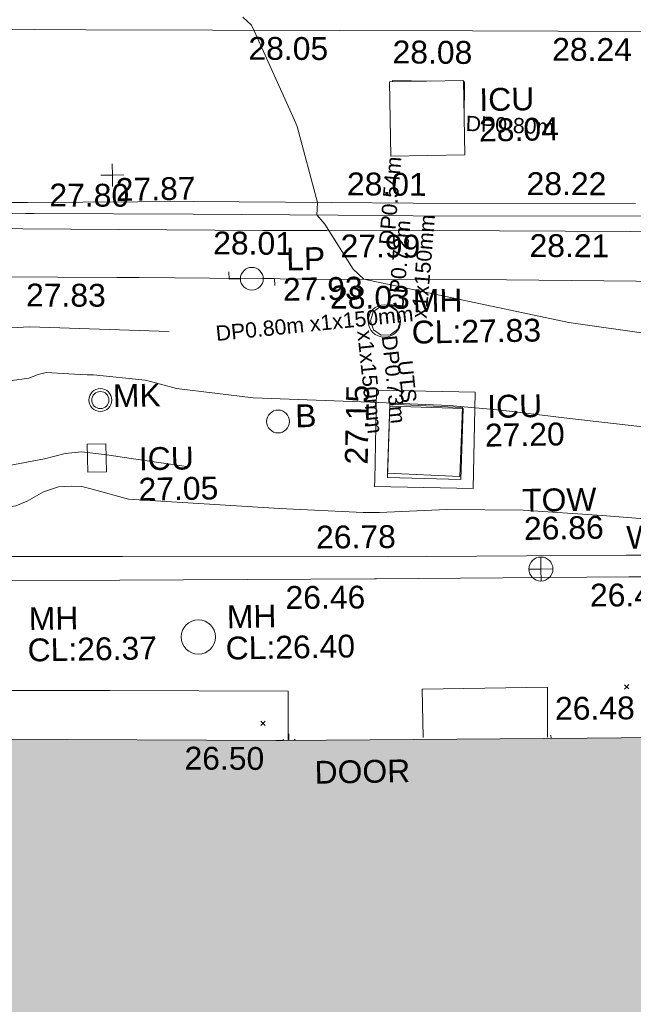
# Model space of a CAD drawing. Header units: millimetres. Extents: x -290717 to 520720, y -88450 to 287762.
# Tile 225 of 256: x 5563 to 15647, y 41086 to 57264. Entities that reach past the tile are written whole.
import ezdxf

# ---------------------------------------------------------------- set-up
doc = ezdxf.new("R2010")
doc.units = ezdxf.units.MM
doc.linetypes.add('IMPORT-UG_ELEC_LV_QLB2 _2_', pattern=[2700, 1500, -300, 0, -250, 150, -300, 0, -200])
doc.linetypes.add('IMPORT-UG_ELEC_STREET LIGHTING_QLB2 _2_', pattern=[2700, 1500, -300, 0, -250, 150, -300, 0, -200])
for name, color, linetype, lineweight, true_color in [('00_TOPO_FURN_BOLLARD', 7, 'Continuous', 9, 0x666666), ('00_TOPO_FURN_LAMP_POST', 7, 'Continuous', 9, 0x666666), ('00_TOPO_FURN_MARKER_POST', 7, 'Continuous', 9, 0x666666), ('00_TOPO_LEVEL_FLOOR', 7, 'Continuous', 9, 0x666666), ('00_TOPO_SERV_IC', 5, 'Continuous', 9, 0x0000ff), ('00_TOPO_SERV_MH', 7, 'Continuous', 9, 0x666666), ('00_TOPO_TOP_OF_WALL', 7, 'Continuous', 9, 0x666666), ('00_UAV_BUILDING_OUTLINE', 5, 'Continuous', 9, 0x0000ff), ('00_UAV_CONCRETE', 9, 'Continuous', 9, 0x808080), ('00_UAV_FOOTPATH', 7, 'Continuous', 9, 0xa50000), ('00_UAV_INT_DOOR', 7, 'Continuous', 9, 0x7f4f3f), ('00_UAV_LEVEL_SPOT', 7, 'Continuous', 9, 0x666666), ('00_UAV_ROAD_MARKING_YELLOW_CONTINUOUS', 40, 'Continuous', 9, 0xffbf00), ('00_UAV_SERV_IC', 5, 'Continuous', 9, 0x0000ff), ('00_UAV_SLOPE_BOTTOM', 30, 'Continuous', 9, 0xff7f00), ('00_UAV_SLOPE_TOP', 40, 'Continuous', 9, 0xffbf00), ('00_UAV_TOP_OF_WALL', 7, 'Continuous', 9, 0x666666), ('00_UAV_WALL', 7, 'Continuous', 9, 0x7c00a5), ('01_DTM_CONTOUR_MJR', 7, 'Continuous', 9, 0x7f3f00), ('01_DTM_CONTOUR_MNR', 7, 'Continuous', 9, 0xa5a552), ('12333-PUM-2D-U-0001-C01 - Rev2_REVIT IMPORT_dwg', 7, 'Continuous', 9, 0x767676), ('A_RHA_Line', 7, 'Continuous', 9, 0x00a600), ('PUM-ELECTRIC-LV-QLB2', 1, 'IMPORT-UG_ELEC_LV_QLB2 _2_', 9, 0xff0000), ('PUM-ELECTRIC-MH', 1, 'Continuous', 9, 0xff0000)]:
    doc.layers.add(name, color=color, linetype=linetype, lineweight=lineweight, true_color=true_color)
for name, color, linetype, lineweight in [('00_UAV_ROAD_EDGE', 7, 'Continuous', 9), ('00_UAV_SURFACE', 7, 'Continuous', 9), ('A_RHA_Detail', 7, 'Continuous', 9), ('GEN-TEXT', 7, 'Continuous', 9)]:
    doc.layers.add(name, color=color, linetype=linetype, lineweight=lineweight)
doc.styles.add('Arial_1', font='arial.ttf', dxfattribs={"height": 250})
doc.styles.add('Swis721 Lt BT_2', font='swissl.ttf', dxfattribs={"height": 375})

# ---------------------------------------------------------------- blocks, each defined once
blk = doc.blocks.new('12333-PUM-2D-U-0001-C01 - Rev2_REVIT IMPORT_dwg_MSL_Bollard_2-2077182-Site Location Plan Existing')
at = {"layer": '00_TOPO_FURN_BOLLARD', "color": 254, "true_color": 0xcccccc}
blk.add_circle((0, 0), 62.5, dxfattribs=at)
blk = doc.blocks.new('12333-PUM-2D-U-0001-C01 - Rev2_REVIT IMPORT_dwg_MSL_MarkerPost_SYM-2077183-Site Location Plan Existing')
at = {"layer": '00_TOPO_FURN_MARKER_POST', "color": 254, "true_color": 0xcccccc}
for radius in [500, 375]:
    blk.add_circle((0, 0), radius, dxfattribs=at)
blk = doc.blocks.new('12333-PUM-2D-U-0001-C01 - Rev2_REVIT IMPORT_dwg_MSL_Lamp_Post_SYM-2077199-Site Location Plan Existing')
at = {"layer": '00_TOPO_FURN_LAMP_POST', "color": 254, "true_color": 0xcccccc, "flags": 128}
for points in [[(-500, 0), (-1000, 0), (-1000, 317)], [(500, 0), (1000, 0), (1000, -317)]]:
    blk.add_lwpolyline(points, dxfattribs=at)
at = {"layer": '00_TOPO_FURN_LAMP_POST', "color": 254, "true_color": 0xcccccc}
blk.add_circle((0, 0), 500, dxfattribs=at)
blk = doc.blocks.new('12333-PUM-2D-U-0001-C01 - Rev2_REVIT IMPORT_dwg_TOW-2077249-Site Location Plan Existing')
at = {"layer": '00_TOPO_TOP_OF_WALL', "color": 254, "true_color": 0xcccccc, "flags": 128}
for points in [[(0, 525), (0, 0), (-525, 0)], [(525, 0), (0, 0), (0, -525)]]:
    blk.add_lwpolyline(points, dxfattribs=at)
at = {"layer": '00_TOPO_TOP_OF_WALL', "color": 254, "true_color": 0xcccccc}
blk.add_circle((0, 0), 525, dxfattribs=at)
blk = doc.blocks.new('12333-PUM-2D-U-0001-C01 - Rev2_REVIT IMPORT_dwg_MSL_FLlvl_SYM-V155-Site Location Plan Existing')
at = {"layer": '00_TOPO_LEVEL_FLOOR', "color": 254, "true_color": 0xcccccc}
blk.add_line((0, 17.1), (0, 38.9), dxfattribs=at)
blk = doc.blocks.new('12333-PUM-2D-U-0001-C01 - Rev2_REVIT IMPORT_dwg_MSL_FLlvl_SYM-V156-Site Location Plan Existing')
at = {"layer": '00_TOPO_LEVEL_FLOOR', "color": 254, "true_color": 0xcccccc}
blk.add_line((0, 28.5), (0, 38.9), dxfattribs=at)
blk = doc.blocks.new('12333-PUM-2D-U-0001-C01 - Rev2_REVIT IMPORT_dwg_MSL_Node_Linework-V177-Site Location Plan Existing')
at = {"layer": '00_UAV_INT_DOOR', "color": 9, "true_color": 0xd4c4bf}
for p, q in [((-448, 448), (-530, 530)), ((530, 530), (440, 440))]:
    blk.add_line(p, q, dxfattribs=at)
blk = doc.blocks.new('12333-PUM-2D-U-0001-C01 - Rev2_REVIT IMPORT_dwg_UAV-2077255-Site Location Plan Existing')
at = {"layer": '00_UAV_LEVEL_SPOT', "color": 254, "true_color": 0xcccccc, "flags": 128}
for points in [[(500, 0), (0, 0), (0, 500)], [(0, -500), (0, 0), (-500, 0)]]:
    blk.add_lwpolyline(points, dxfattribs=at)
blk = doc.blocks.new('12333-PUM-2D-U-0001-C01 - Rev2_REVIT IMPORT_dwg_MGS62954_T2_Galway_ITM_3d_Rev1-2077680-Site Location Plan Existing')
at = {"layer": '00_TOPO_SERV_IC', "color": 254, "true_color": 0xcccccc}
for p, q in [((533914579, 725610233), (533914579, 725611452)), ((533914579, 725611452), (533915798, 725611452)), ((533915798, 725611452), (533915798, 725610233)), ((533914579, 725610233), (533915798, 725610233)), ((533909511, 725605127), (533909511, 725605585)), ((533909511, 725605585), (533909816, 725605585)), ((533909816, 725605585), (533909816, 725605127)), ((533909511, 725605127), (533909816, 725605127))]:
    blk.add_line(p, q, dxfattribs=at)
at = {"layer": '00_TOPO_SERV_MH', "color": 254, "true_color": 0xcccccc}
for centre, radius in [((533914428, 725607525), 267), ((533911281, 725602388), 282)]:
    blk.add_circle(centre, radius, dxfattribs=at)
at = {"layer": '00_UAV_CONCRETE', "color": 254, "true_color": 0xcccccc, "flags": 128}
blk.add_lwpolyline([(533914278, 725606391), (533915898, 725606331), (533915839, 725604749), (533914219, 725604809), (533914223, 725604914)], close=True, dxfattribs=at)
at = {"layer": '00_UAV_FOOTPATH', "color": 254, "true_color": 0xcccccc}
blk.add_line((533912743, 725601474), (533912729, 725600662), dxfattribs=at)
at = {"layer": '00_UAV_FOOTPATH', "color": 254, "true_color": 0xcccccc, "flags": 128}
for points in [[(533912743, 725601474), (533909811, 725601532), (533907745, 725601568), (533905677, 725601603), (533905647, 725598672), (533905637, 725597663), (533905560, 725593673), (533905549, 725593111), (533905496, 725591387), (533905456, 725588674), (533905382, 725583675), (533905373, 725583078), (533905293, 725578676), (533905268, 725577345), (533905214, 725573676), (533905152, 725569545)], [(533914945, 725600670), (533914943, 725601468), (533917004, 725601462), (533916990, 725600640)]]:
    blk.add_lwpolyline(points, dxfattribs=at)
at = {"layer": '00_UAV_ROAD_EDGE', "color": 254, "true_color": 0xcccccc, "flags": 128}
for points in [[(533908513, 725609143), (533912456, 725609049), (533913507, 725609029), (533916345, 725608972), (533918502, 725608925), (533920462, 725608882)], [(533907143, 725609177), (533907955, 725609156), (533908513, 725609143)]]:
    blk.add_lwpolyline(points, dxfattribs=at)
at = {"layer": '00_UAV_ROAD_MARKING_YELLOW_CONTINUOUS', "color": 254, "true_color": 0xcccccc, "flags": 128}
for points in [[(533918692, 725609172), (533914933, 725609246), (533913697, 725609278), (533911314, 725609338), (533908703, 725609390), (533908561, 725609392)], [(533908600, 725609572), (533911318, 725609546), (533913594, 725609488), (533914937, 725609454), (533918589, 725609382)], [(533950467, 725611889), (533950268, 725611833), (533950065, 725611785), (533949861, 725611746), (533949654, 725611715), (533949447, 725611693), (533949241, 725611679), (533949152, 725611676), (533948742, 725611662), (533947937, 725611636), (533943746, 725611683), (533938746, 725611779), (533938223, 725611789), (533933748, 725611893), (533932570, 725611921), (533928754, 725611970), (533926856, 725611994), (533923760, 725612081), (533921261, 725612152), (533918765, 725612205), (533915957, 725612265), (533913770, 725612310), (533909604, 725612394)], [(533902910, 725612560), (533905420, 725612490), (533907905, 725612433), (533909604, 725612394)], [(533903110, 725609710), (533905318, 725609654), (533908105, 725609585), (533908600, 725609572)], [(533908561, 725609392), (533906044, 725609466), (533903566, 725609495), (533903130, 725609500)]]:
    blk.add_lwpolyline(points, dxfattribs=at)
at = {"layer": '00_UAV_SERV_IC', "color": 254, "true_color": 0xcccccc, "flags": 128}
blk.add_lwpolyline([(533914434, 725604956), (533914490, 725606124), (533915695, 725606067), (533915639, 725604899)], close=True, dxfattribs=at)
at = {"layer": '00_UAV_SLOPE_BOTTOM', "color": 254, "true_color": 0xcccccc, "flags": 128}
blk.add_lwpolyline([(533902972, 725605484), (533905094, 725605305), (533907116, 725605201), (533907857, 725605199), (533907960, 725605216), (533908193, 725605252), (533908806, 725605358), (533909146, 725605440), (533909419, 725605463), (533909831, 725605408), (533910226, 725605341), (533911134, 725605190)], dxfattribs=at)
at = {"layer": '00_UAV_SLOPE_TOP', "color": 254, "true_color": 0xcccccc, "flags": 128}
blk.add_lwpolyline([(533910891, 725607416), (533908601, 725607533), (533908075, 725607513), (533907835, 725607455), (533907462, 725607355), (533906991, 725607186), (533906486, 725607103), (533906258, 725607081), (533905955, 725607109), (533905755, 725607126), (533905380, 725607175), (533905092, 725607206), (533902988, 725607558)], dxfattribs=at)
at = {"layer": '00_UAV_SURFACE', "color": 254, "true_color": 0xcccccc, "flags": 128}
blk.add_lwpolyline([(533919105, 725608094), (533916448, 725608166), (533915041, 725608197), (533913308, 725608235), (533910410, 725608311), (533910046, 725608319), (533907137, 725608383)], dxfattribs=at)
at = {"layer": '00_UAV_WALL', "color": 254, "true_color": 0xcccccc, "flags": 128}
for points in [[(533910059, 725603731), (533907218, 725603783)], [(533910059, 725603731), (533914414, 725603651), (533915058, 725603644), (533918333, 725603611), (533920058, 725603580), (533921211, 725603560), (533924223, 725603501), (533924216, 725602671), (533924206, 725601517), (533924195, 725600446), (533923769, 725600460), (533923809, 725602762), (533923816, 725603168), (533919224, 725603239), (533918372, 725603252), (533914224, 725603290), (533914190, 725603290), (533910009, 725603341)], [(533901695, 725603483), (533903185, 725603463), (533903612, 725603457), (533906398, 725603404), (533907190, 725603388), (533910009, 725603341)]]:
    blk.add_lwpolyline(points, dxfattribs=at)
at = {"layer": '01_DTM_CONTOUR_MJR', "color": 254, "true_color": 0xcccccc, "flags": 128}
blk.add_lwpolyline([(533921271, 725605364), (533917395, 725605879), (533916322, 725606026), (533915475, 725606117), (533914173, 725606197), (533912249, 725606301), (533910992, 725606474), (533910591, 725606593), (533910478, 725606624), (533909633, 725606722), (533909529, 725606728), (533909416, 725606735), (533908855, 725606776), (533908723, 725606745), (533908567, 725606686), (533908256, 725606651)], dxfattribs=at)
at = {"layer": '01_DTM_CONTOUR_MNR', "color": 254, "true_color": 0xcccccc, "flags": 128}
for points in [[(533922872, 725606583), (533917460, 725607450), (533914100, 725608220), (533913928, 725608388), (533913540, 725609030), (533913478, 725609132), (533913350, 725609290), (533913353, 725609381), (533913360, 725609490), (533913050, 725610745), (533912990, 725610900), (533912932, 725611024), (533912370, 725612330), (533912331, 725612424), (533912190, 725612560)], [(533919336, 725604134), (533917951, 725604266), (533916653, 725604378), (533915401, 725604412), (533914290, 725604380), (533914026, 725604384), (533912650, 725604476), (533910172, 725604673), (533909578, 725604845), (533909408, 725604893), (533909235, 725604902), (533909027, 725604894), (533908780, 725604814), (533908509, 725604670), (533908318, 725604595), (533908131, 725604571), (533907564, 725604543), (533907167, 725604532), (533906157, 725604544), (533904674, 725604583), (533903438, 725604470), (533903030, 725604190), (533902756, 725603885)]]:
    blk.add_lwpolyline(points, dxfattribs=at)
for name, p, xscale, yscale, zscale in [('12333-PUM-2D-U-0001-C01 - Rev2_REVIT IMPORT_dwg_UAV-2077255-Site Location Plan Existing', (533910000, 725610000), 0.375, 0.375, 0.375), ('12333-PUM-2D-U-0001-C01 - Rev2_REVIT IMPORT_dwg_MSL_Lamp_Post_SYM-2077199-Site Location Plan Existing', (533912262, 725608257), 0.375, 0.375, 0.375), ('12333-PUM-2D-U-0001-C01 - Rev2_REVIT IMPORT_dwg_MSL_MarkerPost_SYM-2077183-Site Location Plan Existing', (533909738, 725606308), 0.375, 0.375, 0.375), ('12333-PUM-2D-U-0001-C01 - Rev2_REVIT IMPORT_dwg_MSL_Bollard_2-2077182-Site Location Plan Existing', (533912652, 725605905), 3, 3, 3), ('12333-PUM-2D-U-0001-C01 - Rev2_REVIT IMPORT_dwg_TOW-2077249-Site Location Plan Existing', (533916929, 725603406), 0.375, 0.375, 0.375), ('12333-PUM-2D-U-0001-C01 - Rev2_REVIT IMPORT_dwg_MSL_FLlvl_SYM-V155-Site Location Plan Existing', (533912740, 725600578), 4.94, 4.94, 4.94), ('12333-PUM-2D-U-0001-C01 - Rev2_REVIT IMPORT_dwg_MSL_Node_Linework-V177-Site Location Plan Existing', (533912740, 725600578), 0.19, 0.19, 0.19), ('12333-PUM-2D-U-0001-C01 - Rev2_REVIT IMPORT_dwg_MSL_FLlvl_SYM-V156-Site Location Plan Existing', (533917046, 725600480), 4.94, 4.94, 4.94)]:
    blk.add_blockref(name, p, dxfattribs=dict(xscale=xscale, yscale=yscale, zscale=zscale))
at = {"layer": '00_TOPO_FURN_BOLLARD', "insert": (533912935, 725606179), "char_height": 375, "width": 398.91, "attachment_point": 1, "line_spacing_factor": 1.005062, "style": 'Swis721 Lt BT_2'}
blk.add_mtext('B', dxfattribs=at)
at = {"layer": '00_TOPO_FURN_LAMP_POST', "char_height": 375, "attachment_point": 1, "line_spacing_factor": 1.005062, "style": 'Swis721 Lt BT_2'}
for s, insert, width in [('LP', (533912832, 725608759), 707.59), ('27.93', (533912770, 725608261), 1495.9)]:
    blk.add_mtext(s, dxfattribs=dict(at, insert=insert, width=width))
at = {"layer": '00_TOPO_FURN_MARKER_POST', "insert": (533909945, 725606562), "char_height": 375, "width": 907.04, "attachment_point": 1, "line_spacing_factor": 1.005062, "style": 'Swis721 Lt BT_2'}
blk.add_mtext('MK', dxfattribs=at)
at = {"layer": '00_TOPO_SERV_IC', "color": 251, "true_color": 0x666666, "char_height": 375, "attachment_point": 1, "line_spacing_factor": 1.005062, "style": 'Swis721 Lt BT_2'}
for s, insert, width in [('ICU', (533916051, 725611321), 1021.01), ('28.04', (533916037, 725610821), 1495.9), ('ICU', (533910354, 725605518), 1021.01), ('27.05', (533910340, 725605018), 1495.9)]:
    blk.add_mtext(s, dxfattribs=dict(at, insert=insert, width=width))
at = {"layer": '00_TOPO_SERV_MH', "char_height": 375, "attachment_point": 1, "line_spacing_factor": 1.005062, "style": 'Swis721 Lt BT_2'}
for s, insert, width in [('MH', (533914901, 725608035), 949.78), ('CL:27.83', (533914873, 725607520), 2440.93), ('MH', (533908499, 725602923), 949.78), ('MH', (533911754, 725602898), 949.78), ('CL:26.37', (533908471, 725602409), 2440.93), ('CL:26.40', (533911726, 725602383), 2440.93)]:
    blk.add_mtext(s, dxfattribs=dict(at, insert=insert, width=width))
at = {"layer": '00_UAV_BUILDING_OUTLINE', "color": 251, "true_color": 0x666666, "char_height": 375, "width": 1495.9, "attachment_point": 1, "line_spacing_factor": 1.005062, "style": 'Swis721 Lt BT_2'}
for s, insert, rotation in [('26.48', (533917122, 725601299), 359.4498), ('26.50', (533911022, 725600589), 358.742)]:
    blk.add_mtext(s, dxfattribs=dict(at, insert=insert, rotation=rotation))
at = {"layer": '00_UAV_CONCRETE', "color": 251, "true_color": 0x666666, "insert": (533913737, 725605182), "char_height": 375, "width": 1495.9, "attachment_point": 1, "rotation": 87.8789, "line_spacing_factor": 1.005062, "style": 'Swis721 Lt BT_2'}
blk.add_mtext('27.15', dxfattribs=at)
at = {"layer": '00_UAV_INT_DOOR', "color": 251, "true_color": 0x666666, "insert": (533913151, 725600318), "char_height": 375, "width": 1790.33, "attachment_point": 1, "line_spacing_factor": 1.005062, "style": 'Swis721 Lt BT_2'}
blk.add_mtext('DOOR', dxfattribs=at)
at = {"layer": '00_UAV_LEVEL_SPOT', "insert": (533910052, 725609949), "char_height": 375, "width": 1495.9, "attachment_point": 1, "line_spacing_factor": 1.005062, "style": 'Swis721 Lt BT_2'}
blk.add_mtext('27.87', dxfattribs=at)
at = {"layer": '00_UAV_ROAD_EDGE', "color": 251, "true_color": 0x666666, "char_height": 375, "width": 1495.9, "attachment_point": 1, "line_spacing_factor": 1.005062, "style": 'Swis721 Lt BT_2'}
for s, insert, rotation in [('27.99', (533913733, 725608958), 358.8657), ('28.21', (533916838, 725608911), 358.7477)]:
    blk.add_mtext(s, dxfattribs=dict(at, insert=insert, rotation=rotation))
at = {"layer": '00_UAV_ROAD_MARKING_YELLOW_CONTINUOUS', "color": 251, "true_color": 0x666666, "char_height": 375, "width": 1495.9, "attachment_point": 1, "line_spacing_factor": 1.005062, "style": 'Swis721 Lt BT_2'}
for s, insert, rotation in [('28.05', (533912276, 725612231), 358.8332), ('28.08', (533914644, 725612131), 358.565), ('28.24', (533917266, 725612128), 358.7795), ('28.01', (533913857, 725609977), 358.5438), ('28.22', (533916807, 725609929), 358.8712), ('27.80', (533908964, 725609879), 358.7614), ('28.01', (533911642, 725609045), 358.5438)]:
    blk.add_mtext(s, dxfattribs=dict(at, insert=insert, rotation=rotation))
at = {"layer": '00_UAV_SERV_IC', "color": 251, "true_color": 0x666666, "char_height": 375, "attachment_point": 1, "line_spacing_factor": 1.005062, "style": 'Swis721 Lt BT_2'}
for s, insert, width in [('ICU', (533916092, 725606278), 1021.01), ('27.20', (533916047, 725605807), 1495.9)]:
    blk.add_mtext(s, dxfattribs=dict(at, insert=insert, width=width))
at = {"layer": '00_UAV_SURFACE', "color": 251, "true_color": 0x666666, "char_height": 375, "width": 1495.9, "attachment_point": 1, "line_spacing_factor": 1.005062, "style": 'Swis721 Lt BT_2'}
for s, insert, rotation in [('27.83', (533908552, 725608243), 358.7429), ('28.03', (533913546, 725608121), 358.7412)]:
    blk.add_mtext(s, dxfattribs=dict(at, insert=insert, rotation=rotation))
at = {"layer": '00_UAV_TOP_OF_WALL', "char_height": 375, "attachment_point": 1, "line_spacing_factor": 1.005062, "style": 'Swis721 Lt BT_2'}
for s, insert, width in [('TOW', (533916639, 725604726), 1343.94), ('26.86', (533916661, 725604263), 1495.9)]:
    blk.add_mtext(s, dxfattribs=dict(at, insert=insert, width=width))
at = {"layer": '00_UAV_WALL', "color": 251, "true_color": 0x666666, "char_height": 375, "attachment_point": 1, "line_spacing_factor": 1.005062, "style": 'Swis721 Lt BT_2'}
for s, insert, width, rotation in [('26.78', (533913245, 725604182), 1495.9, 359.42), ('Wall', (533918341, 725604087), 1130.24, 0.1341), ('26.46', (533912726, 725603199), 1495.9, 359.307), ('26.43', (533917730, 725603151), 1495.9, 359.17)]:
    blk.add_mtext(s, dxfattribs=dict(at, insert=insert, width=width, rotation=rotation))
blk = doc.blocks.new('12333-PUM-2D-U-0001-C01 - Rev2_REVIT IMPORT_dwg-1620468-Site Location Plan Existing')
at = {"layer": 'GEN-TEXT', "color": 253, "true_color": 0xaaaaaa}
for p, q in [((277189, -14443), (277260, -14372)), ((277260, -14443), (277189, -14372)), ((271204, -14937), (271275, -14866)), ((271275, -14937), (271204, -14866))]:
    blk.add_line(p, q, dxfattribs=at)
at = {"layer": 'PUM-ELECTRIC-MH', "color": 21, "true_color": 0xffaaaa, "flags": 128}
for points in [[(274172, -4402), (273550, -4382), (273550, -4402)], [(274718, -5029), (274731, -4420), (274718, -4420)]]:
    blk.add_lwpolyline(points, dxfattribs=at)
for points in [[(273615, -8323), (273568, -8177), (273444, -8087), (273290, -8087), (273166, -8177), (273142, -8251), (273119, -8323), (273166, -8469), (273290, -8559), (273444, -8559), (273568, -8469), (273592, -8395)], [(273414, -9696), (274605, -9772), (274545, -10905), (273354, -10829)]]:
    blk.add_lwpolyline(points, close=True, dxfattribs=at)
blk.add_blockref('12333-PUM-2D-U-0001-C01 - Rev2_REVIT IMPORT_dwg_MGS62954_T2_Galway_ITM_3d_Rev1-2077680-Site Location Plan Existing', (-533641080, -725615854))
at = {"layer": 'PUM-ELECTRIC-LV-QLB2', "char_height": 250, "attachment_point": 2, "line_spacing_factor": 0.941778, "style": 'Arial_1'}
for s, insert, width, rotation in [('DP0.80m', (275475, -5023), 1738.51, 356.5429), ('DP0.54m', (273353, -6342), 1738.51, 84.2849), ('DP0.72m\\Px1x150mm', (273486, -7390), 2038.46, 84.2849), ('DP0.80m x1x150mm', (272188, -8225), 3893.28, 4.7636), ('DP0.73m\\Px1x150mm', (273611, -9280), 2038.46, 274.9125), (' UTS', (273823, -9270), 948.83, 274.9125)]:
    blk.add_mtext(s, dxfattribs=dict(at, insert=insert, width=width, rotation=rotation))

msp = doc.modelspace()

# ---------------------------------------------------------------- hatches: boundary and pattern name
at = {"layer": 'A_RHA_Detail', "true_color": 0xc0c0c0}
h = msp.add_hatch(color=9, dxfattribs=at)
h.paths.add_polyline_path([(-80881, -68503), (-80401, -68483), (-80401, -62985), (-24475, -63009), (-24456, -50840), (-36623, -50832), (-36623, -44229), (-50959, -44214), (-50959, -42574), (-54564, -42571), (-54566, -45054), (-92409, -45027), (-92412, -49202), (-100062, -49202), (-100052, -64853), (-86121, -64853), (-86092, -62958), (-84861, -62958), (-84855, -68240), (-80871, -68240)])
h.paths.add_polyline_path([(-137239, -68462), (-132720, -68433), (-132847, -62850), (-130455, -62917), (-130498, -61356), (-117581, -61423), (-117492, -49184), (-125137, -49178), (-125134, -45033), (-163007, -45006), (-163007, -44090), (-163124, -44090), (-163123, -42384), (-166564, -42384), (-166565, -44044), (-193158, -44025), (-193195, -62864), (-137270, -62917), (-137254, -65680)])
h.paths.add_polyline_path([(120311, -32334), (120312, -31611), (133451, -31638), (133469, -19718), (121296, -19692), (121320, -8191), (112277, -8172), (112263, -14811), (78286, -14740), (78293, -8167), (76546, -8163), (69356, -8153), (69354, -9157), (68373, -9155), (68373, -13706), (69334, -13708), (69325, -16250), (66623, -16250), (66620, -17995), (65989, -17995), (65985, -19731), (57152, -19712), (57127, -31560), (70278, -31587), (70278, -32272), (78264, -32285), (78267, -31020), (112336, -31091), (112336, -32318), (119781, -32333)])
h.paths.add_polyline_path([(7504, -1791), (15482, -674), (15484, 148), (56188, 206), (56156, 14338), (18017, 14236), (17968, 34313), (21727, 34324), (21709, 40608), (18010, 40608), (17996, 45484), (9770, 45421), (3966, 45443), (3985, 14177), (1023, 14177), (-277, 14191), (-232, 5977), (-226, 194), (1220, 180), (7478, 143), (7489, -674)])
h.paths.add_polyline_path([(77756, 53), (77730, 1700), (94464, 1660), (94606, 17991), (88810, 18015), (88800, 14437), (69414, 14458), (69377, 100), (70761, 92)])
h.paths.add_polyline_path([(61252, 46454), (105775, 46473), (105768, 61853), (92285, 61853), (92309, 65784), (96107, 65768), (96060, 75209), (101085, 75072), (104988, 74765), (108404, 74364), (112009, 73787), (115645, 73050), (116891, 72762), (120209, 71893), (120865, 71704), (124136, 70670), (127436, 69481), (127820, 69395), (128274, 69332), (128732, 69307), (129190, 69320), (129645, 69372), (130095, 69461), (130535, 69588), (130963, 69751), (131376, 69950), (131771, 70182), (132163, 70461), (132496, 70742), (132821, 71065), (133117, 71414), (133384, 71787), (133617, 72179), (133817, 72591), (133983, 73018), (134112, 73458), (134204, 73907), (134258, 74362), (134273, 74820), (134251, 75277), (134190, 75731), (134091, 76179), (133955, 76617), (133783, 77041), (133576, 77450), (133336, 77840), (133064, 78209), (132762, 78554), (132432, 78872), (132077, 79161), (131698, 79420), (131300, 79646), (131094, 79746), (132146, 83110), (122788, 86283), (121604, 82800), (117096, 83871), (116842, 83526), (116121, 91222), (110238, 91274), (110194, 90435), (104988, 90486), (104973, 94310), (103746, 94310), (103840, 122852), (96365, 122932), (96350, 123952), (104556, 123902), (104607, 120249), (125503, 120134), (125662, 137657), (114480, 137699), (114382, 129150), (104644, 129188), (104578, 126217), (101184, 126159), (101265, 135959), (89967, 135989), (89928, 125824), (93631, 125841), (93581, 122932), (88697, 122905), (88679, 95739), (86378, 95739), (86378, 96178), (83280, 96201), (83274, 95736), (70170, 95733), (70166, 96272), (66675, 96257), (66655, 95756), (65785, 95756), (65888, 117471), (53473, 117488), (53434, 98570), (40649, 98570), (40610, 94406), (38854, 94410), (38849, 89464), (40612, 89518), (40665, 86258), (38372, 86306), (38370, 76901), (50938, 76944), (50923, 74599), (56485, 74589), (56485, 75195), (92465, 75233), (92646, 71767), (89811, 69363), (85313, 69361), (85313, 66907), (75210, 66903), (75210, 63816), (70819, 63816), (70819, 64253), (69457, 64253), (69456, 66902), (61303, 66899), (61305, 63970), (70500, 63970), (70500, 61853), (61246, 61849), (61252, 46455)])
h.paths.add_polyline_path([(-17153, 48569), (-17153, 60770), (-29363, 60775), (-29363, 67399), (-43507, 67405), (-43489, 69093), (-45766, 69109), (-45794, 67405), (-47272, 67404), (-47272, 66455), (-86005, 66469), (-86007, 60522), (-92663, 60522), (-92667, 50184), (-79752, 50180), (-79752, 48591), (-17158, 48569)])
h.paths.add_polyline_path([(-201056, 48629), (-138378, 48635), (-138378, 50133), (-125468, 50134), (-125469, 60566), (-132187, 60566), (-132187, 66533), (-170643, 66806), (-170643, 67739), (-200340, 67489), (-200349, 60828), (-201058, 60828), (-201057, 51102)])
h.paths.add_polyline_path([(-240052, 54769), (-239444, 54811), (-239187, 54842), (-238765, 54941), (-238382, 55122), (-237990, 55355), (-237269, 55936), (-237030, 56229), (-236793, 56569), (-236555, 57004), (-236433, 57267), (-236300, 57753), (-236251, 58017), (-236236, 58516), (-236233, 58988), (-236214, 59823), (-236364, 59821), (-236634, 60698), (-236392, 61432), (-236225, 61435), (-236202, 62638), (-232564, 62639), (-232564, 63049), (-232732, 63049), (-232860, 63458), (-232732, 63914), (-232561, 63914), (-232522, 70598), (-240629, 70599), (-240630, 72351), (-246413, 72347), (-246413, 70616), (-254450, 70619), (-254455, 70754), (-254470, 73192), (-263883, 73268), (-263902, 68261), (-263715, 68260), (-263553, 67820), (-263719, 67392), (-263914, 67392), (-263957, 58634), (-260181, 58611), (-260192, 56354), (-257185, 56339), (-257213, 57093), (-257339, 57093), (-257471, 57532), (-257339, 58062), (-257203, 58064), (-257174, 58599), (-256478, 58575), (-256478, 58789), (-256013, 58912), (-255397, 58781), (-255397, 58596), (-243810, 58586), (-243805, 58352), (-243741, 57885), (-243619, 57422), (-243424, 56944), (-243247, 56608), (-243003, 56250), (-242732, 55933), (-242372, 55603), (-242141, 55425), (-241805, 55217), (-241529, 55077), (-241101, 54917), (-240836, 54841), (-240453, 54789), (-240203, 54777)])
h.paths.add_polyline_path([(40277, 59895), (40329, 69197), (36589, 69218), (36619, 74674), (32264, 74687), (32233, 69156), (11917, 69270), (11967, 78219), (29088, 78123), (29143, 88141), (15719, 88216), (15733, 90590), (4594, 90652), (4525, 78265), (10097, 78234), (10077, 74773), (4548, 74804), (4466, 60107), (19126, 60025), (19140, 62528), (31739, 62457), (31725, 59943), (38370, 59906)])
h.paths.add_polyline_path([(-246083, 72334), (-246083, 72334), (-246208, 72334)])
h.paths.add_polyline_path([(-114575, 112178), (-114575, 112178), (-114707, 115802)])
h.paths.add_polyline_path([(-154700, 101760), (-114382, 101776), (-114382, 106927), (-113756, 106927), (-113758, 111847), (-114432, 111847), (-114432, 112178), (-114575, 112178), (-114579, 121707), (-123057, 121707), (-123069, 156453), (-119381, 156454), (-119381, 160166), (-115501, 160167), (-115503, 166207), (-132412, 166600), (-132412, 166666), (-135275, 166665), (-135275, 166628), (-135911, 166628), (-135911, 166352), (-152521, 166346), (-152518, 159143), (-150699, 159118), (-150756, 122561), (-151059, 122561), (-151061, 121302), (-154138, 121373), (-154138, 121865), (-154704, 121867), (-154689, 119352), (-154746, 119352), (-154746, 118722), (-160794, 118749), (-160794, 119411), (-163852, 119422), (-163855, 118762), (-167569, 118779), (-166635, 124395), (-166844, 124471), (-167569, 124708), (-168028, 124841), (-168631, 124991), (-169238, 125117), (-169850, 125220), (-170466, 125298), (-171089, 125352), (-171704, 125381), (-172325, 125386), (-172782, 125375), (-173402, 125337), (-174019, 125276), (-174634, 125190), (-175245, 125081), (-176047, 124896), (-176665, 124725), (-177045, 124609), (-177632, 124405), (-176665, 118819), (-177559, 118822), (-177662, 125263), (-176365, 126543), (-159462, 126320), (-157058, 128609), (-157061, 136153), (-158639, 137740), (-159352, 137740), (-161634, 140201), (-168728, 140257), (-171035, 137943), (-174184, 137943), (-176460, 140292), (-177342, 140292), (-177342, 140358), (-183429, 140356), (-185922, 137917), (-185922, 131757), (-186907, 131757), (-187725, 130810), (-187724, 127376), (-186481, 126305), (-186479, 122327), (-185176, 121059), (-180304, 121059), (-180304, 118802), (-193555, 118802), (-193555, 133118), (-192594, 133118), (-192594, 134201), (-192225, 134201), (-192226, 136615), (-192595, 136615), (-192595, 137734), (-193589, 137734), (-193589, 147475), (-193163, 147493), (-192607, 147551), (-192360, 147590), (-192200, 147617), (-191883, 147683), (-191569, 147762), (-191020, 147932), (-190951, 147956), (-190648, 148071), (-190350, 148198), (-190057, 148336), (-189770, 148486), (-189375, 148717), (-189133, 148873), (-188868, 149059), (-188610, 149255), (-188355, 149465), (-188080, 149714), (-187885, 149902), (-187538, 150274), (-187446, 150378), (-187241, 150629), (-187046, 150888), (-186862, 151154), (-186546, 151670), (-186524, 151707), (-163675, 151670), (-163688, 148134), (-157304, 148136), (-157304, 155760), (-157557, 155765), (-157556, 166678), (-187009, 166700), (-187013, 162054), (-188707, 162045), (-188706, 155022), (-188738, 154651), (-188799, 154283), (-188857, 154035), (-188966, 153679), (-189103, 153333), (-189266, 152998), (-189455, 152677), (-189645, 152421), (-189917, 152104), (-190213, 151809), (-190531, 151539), (-190869, 151294), (-191225, 151076), (-191598, 150887), (-192093, 150683), (-192485, 150570), (-192904, 150482), (-193187, 150441), (-193594, 150407), (-193595, 151460), (-205369, 151455), (-205354, 113350), (-207187, 113349), (-207184, 105991), (-205313, 105991), (-205311, 101770), (-175489, 101781), (-175489, 110890), (-154703, 110898), (-154701, 103310)])
h.paths.add_polyline_path([(193736, 113048), (208865, 114991), (208976, 114127), (216448, 115086), (216039, 118272), (232649, 120405), (233426, 114352), (240632, 115278), (239855, 121330), (256407, 123456), (257092, 118089), (264572, 119041), (261878, 138525), (259179, 138222), (259197, 137439), (254686, 136897), (255413, 131315), (240853, 129522), (239771, 137919), (240650, 138010), (240062, 142777), (239166, 142685), (237631, 151018), (266173, 154561), (271297, 142612), (276532, 144861), (274942, 148528), (302075, 160135), (300216, 164320), (301528, 164907), (300405, 167478), (299017, 166946), (295627, 174519), (294333, 177537), (287289, 174519), (289428, 169661), (272957, 162557), (271943, 164897), (267016, 162764), (268502, 159357), (265200, 157946), (226856, 153147), (227510, 148852), (228281, 141179), (227302, 141050), (227895, 136433), (228749, 136524), (229602, 128024), (217691, 126494), (217642, 126874), (215139, 126553), (215195, 126113), (215016, 126090), (214841, 127450), (192259, 124549), (193486, 114991)])
h.paths.add_polyline_path([(-78076, 117606), (-78076, 117610), (-78070, 129486), (-74723, 129478), (-74723, 125436), (-48016, 125380), (-47997, 135873), (-61198, 135902), (-74715, 135924), (-74724, 131865), (-78070, 131873), (-78063, 149550), (-58292, 149542), (-58292, 148946), (-37708, 148938), (-37708, 159740), (-44148, 159743), (-44148, 162961), (-49830, 162961), (-49831, 160632), (-78494, 160644), (-78494, 161615), (-78739, 161615), (-78692, 168188), (-90845, 168127), (-90963, 152687), (-89065, 152686), (-89080, 117610), (-78375, 117606)])
h.paths.add_polyline_path([(69255, 129236), (69260, 136168), (86068, 136131), (86009, 164703), (58790, 164724), (58790, 170119), (54460, 170122), (54457, 166153), (47042, 166159), (47041, 164669), (39173, 164675), (39173, 164079), (17015, 164095), (17002, 147267), (12660, 147267), (12654, 139138), (17031, 139135), (17025, 129935), (39191, 129919), (39191, 129258), (69014, 129236)])
h.paths.add_polyline_path([(39266, 139468), (33051, 139484), (33088, 153428), (39278, 153412), (39278, 152830), (43058, 152820), (43025, 140093), (39267, 140093)])
h.paths.add_polyline_path([(1980, 189123), (18699, 189180), (18678, 195254), (24349, 195273), (24335, 199551), (28830, 199566), (28798, 208816), (24335, 208806), (24334, 209113), (16812, 209088), (16807, 208844), (6772, 208809), (6797, 201489), (-8471, 201437), (-8471, 200429), (-11856, 200418), (-11824, 190892), (-7615, 190905), (-7615, 190171), (-4609, 190169), (-4608, 190917), (1973, 190939), (1977, 189837)])
h.paths.add_polyline_path([(-20506, 190640), (-20122, 206347), (-41550, 207015), (-41462, 210450), (-31391, 210152), (-31079, 223863), (-44305, 224231), (-44491, 211866), (-47510, 211943), (-47723, 203659), (-47076, 203635), (-47175, 199532), (-46801, 199520), (-46874, 195479), (-44600, 195425), (-44686, 192243), (-38074, 192136), (-38104, 191127), (-21538, 190669)])
h.paths.add_polyline_path([(16801, 195962), (9657, 196015), (9644, 199514), (11632, 199486), (11632, 203322), (16807, 203391), (16801, 195984)])
h.paths.add_polyline_path([(122085, 200536), (122088, 206386), (125211, 206386), (125211, 206646), (126203, 206646), (126203, 207041), (130401, 206979), (130444, 209883), (126203, 209946), (126203, 214624), (127365, 214624), (127365, 225380), (126160, 225380), (126207, 241475), (119483, 241496), (119479, 246182), (109944, 246175), (109953, 233033), (115001, 233033), (115000, 208653), (112026, 208653), (112024, 200539), (122025, 200536)])
h.paths.add_polyline_path([(30087, 200987), (38031, 201029), (38031, 202923), (38110, 202923), (38067, 208828), (38013, 208828), (38012, 209013), (30045, 208970), (30061, 205986)])
h.paths.add_polyline_path([(195986, 205662), (202897, 206052), (202677, 209946), (195766, 209555)])
h.paths.add_polyline_path([(-91652, 206393), (-79454, 206433), (-79629, 238246), (-68904, 238215), (-68919, 246314), (-68757, 246313), (-68755, 246639), (-79620, 246651), (-79607, 247344), (-82155, 247318), (-82155, 247488), (-91641, 247473), (-91639, 246846), (-131470, 246641), (-131470, 250160), (-142857, 250177), (-142864, 246220), (-165119, 246272), (-165040, 253908), (-178677, 253930), (-178700, 238177), (-138599, 238209), (-138548, 206628), (-126647, 206572), (-126667, 234826), (-124963, 234826), (-124969, 234688), (-91596, 234664), (-91651, 207156)])
h.paths.add_polyline_path([(142124, 209114), (152768, 209127), (152745, 227013), (142101, 226999), (142122, 210583)])
h.paths.add_polyline_path([(168999, 209275), (169027, 226860), (161687, 226877), (161648, 209291), (168847, 209275)])
h.paths.add_polyline_path([(49761, 218477), (49794, 223316), (41274, 223363), (41274, 223291), (32187, 223352), (32202, 225553), (20082, 225635), (20035, 218708), (31566, 218630), (31566, 218599), (49547, 218478)])
h.paths.add_polyline_path([(162362, 234154), (162367, 241590), (135261, 241631), (135249, 234198), (160249, 234157)])
h.paths.add_polyline_path([(176459, 246710), (176516, 252173), (168884, 252253), (168935, 257069), (164355, 257117), (164296, 251512), (164417, 251511), (164368, 246837), (172300, 246753)])

# ---------------------------------------------------------------- linework, layer by layer
at = {"layer": 'A_RHA_Line', "color": 7}
for p, q in [((14887, 45459), (9888, 45420)), ((17996, 45484), (14887, 45459)), ((9770, 45421), (4770, 45443)), ((9888, 45420), (9770, 45421))]:
    msp.add_line(p, q, dxfattribs=at)

# ---------------------------------------------------------------- block references
at = {"layer": '12333-PUM-2D-U-0001-C01 - Rev2_REVIT IMPORT_dwg', "color": 254, "linetype": 'IMPORT-UG_ELEC_STREET LIGHTING_QLB2 _2_', "true_color": 0xffd4d4, "rotation": 0.9999999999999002}
msp.add_blockref('12333-PUM-2D-U-0001-C01 - Rev2_REVIT IMPORT_dwg-1620468-Site Location Plan Existing', (-261895, 55870), dxfattribs=at)

doc.saveas('drawing.dxf')
